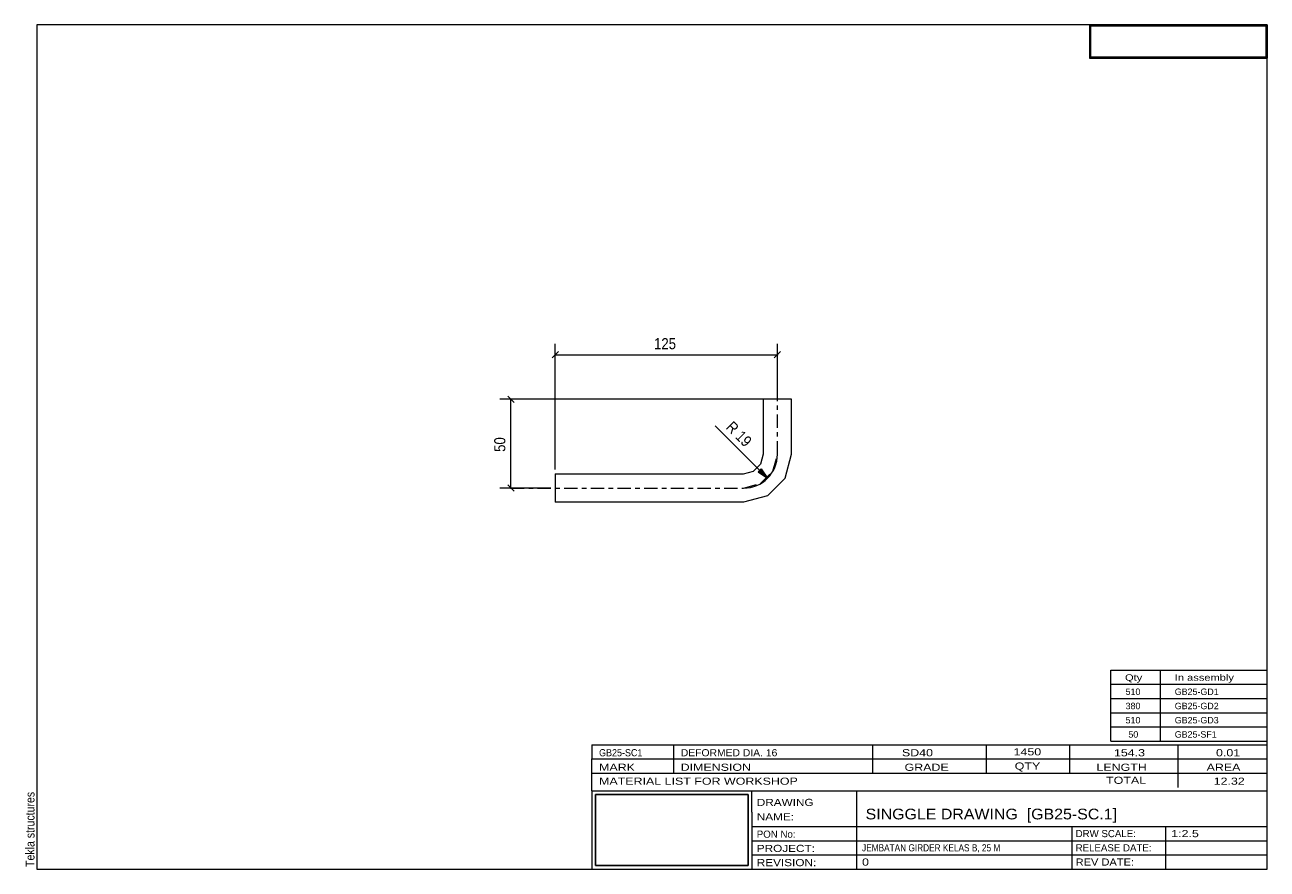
# Model space of a CAD drawing. Header units: millimetres. Extents: x 2 to 282, y 5 to 195.
import ezdxf

# ---------------------------------------------------------------- set-up
doc = ezdxf.new("R2010")
doc.units = ezdxf.units.MM
doc.linetypes.add('XKITLINE00', pattern=[0])
doc.linetypes.add('XKITLINE03', pattern=[6, 3, -1, 1, -1])
for name, color, linetype, lineweight in [('DrawingSheet', 5, 'Continuous', 0), ('OtherObjectType', 1, 'Continuous', 0), ('Part', 2, 'Continuous', 0), ('Z-DIMENSIONS', 1, 'Continuous', 0)]:
    doc.layers.add(name, color=color, linetype=linetype, lineweight=lineweight)
doc.styles.add('ARIAL', font='ARIAL.TTF')
doc.styles.add('ARIAL_NARROW', font='ARIALN.TTF')
picture_1 = doc.add_image_def('image1.jpg', size_in_pixel=(1304, 175))
picture_2 = doc.add_image_def('image2.jpg', size_in_pixel=(188, 71))

# ---------------------------------------------------------------- blocks, each defined once
blk = doc.blocks.new('*A1')
at = {"layer": 'Part', "linetype": 'XKITLINE03', "lineweight": 0}
for p, q in [((171.75, 98.35), (171.75, 120.75)), ((170.73, 94.55), (171.75, 98.35)), ((167.95, 91.77), (170.73, 94.55)), ((111.75, 90.75), (164.15, 90.75)), ((164.15, 90.75), (167.95, 91.77))]:
    blk.add_line(p, q, dxfattribs=at)
at = {"layer": 'Part', "linetype": 'XKITLINE00', "lineweight": 0}
for p, q in [((168.55, 110.75), (168.55, 98.35)), ((174.95, 110.75), (168.55, 110.75)), ((174.95, 98.35), (174.95, 110.75)), ((168.55, 98.35), (167.96, 96.15)), ((173.5, 92.95), (174.95, 98.35)), ((166.35, 94.54), (167.96, 96.15)), ((121.75, 93.95), (164.15, 93.95)), ((121.75, 93.95), (121.75, 87.55)), ((164.15, 93.95), (166.35, 94.54)), ((169.55, 89), (173.5, 92.95)), ((164.15, 87.55), (121.75, 87.55)), ((169.55, 89), (164.15, 87.55))]:
    blk.add_line(p, q, dxfattribs=at)
blk = doc.blocks.new('*A2')
at = {"layer": 'DrawingSheet', "linetype": 'XKITLINE00', "lineweight": 0}
for p, q in [((282, 195), (5, 195)), ((5, 195), (5, 5)), ((282, 5), (282, 195)), ((5, 5), (282, 5))]:
    blk.add_line(p, q, dxfattribs=at)
at = {"layer": 'DrawingSheet', "style": 'ARIAL', "width": 0.85}
blk.add_text('Tekla structures', height=2, rotation=90, dxfattribs=at).set_placement((4.5, 5.5))
blk = doc.blocks.new('*A3')
at = {"layer": 'OtherObjectType', "linetype": 'XKITLINE00', "lineweight": 0}
for p, q in [((242, 195), (282, 195)), ((242, 195), (242, 187.5)), ((282, 195), (282, 187.5)), ((242, 187.5), (282, 187.5))]:
    blk.add_line(p, q, dxfattribs=at)
image = blk.add_image(picture_1, insert=(242.25, 187.75), size_in_units=(39.5, 7))
blk = doc.blocks.new('*A4')
at = {"layer": 'OtherObjectType', "linetype": 'XKITLINE00', "lineweight": 0}
for p, q in [((246.8, 46.6), (246.8, 49.8)), ((246.8, 49.8), (282, 49.8)), ((258, 46.6), (258, 49.8)), ((282, 46.6), (282, 49.8)), ((246.8, 46.6), (282, 46.6)), ((246.8, 43.4), (246.8, 46.6)), ((258, 43.4), (258, 46.6)), ((282, 43.4), (282, 46.6)), ((246.8, 43.4), (282, 43.4)), ((246.8, 40.2), (246.8, 43.4)), ((258, 40.2), (258, 43.4)), ((282, 40.2), (282, 43.4)), ((246.8, 40.2), (282, 40.2)), ((246.8, 37), (246.8, 40.2)), ((258, 37), (258, 40.2)), ((282, 37), (282, 40.2)), ((246.8, 37), (282, 37)), ((246.8, 33.8), (246.8, 37)), ((258, 33.8), (258, 37)), ((282, 33.8), (282, 37)), ((246.8, 33.8), (282, 33.8))]:
    blk.add_line(p, q, dxfattribs=at)
at = {"layer": 'OtherObjectType', "style": 'ARIAL_NARROW'}
for s, width, p in [('Qty', 1.513248, (250, 47.4)), ('In assembly', 1.513248, (261.2, 47.4)), ('510', 1.211571, (250.13, 44.2)), ('GB25-GD1', 1.211571, (261.2, 44.2)), ('380', 1.211571, (250.13, 41)), ('GB25-GD2', 1.211571, (261.2, 41)), ('510', 1.211571, (250.13, 37.8)), ('GB25-GD3', 1.211571, (261.2, 37.8)), ('50', 1.211571, (250.76, 34.6)), ('GB25-SF1', 1.211571, (261.2, 34.6))]:
    blk.add_text(s, height=1.44, dxfattribs=dict(at, width=width)).set_placement(p)
blk = doc.blocks.new('*A5')
at = {"layer": 'OtherObjectType', "linetype": 'XKITLINE00', "lineweight": 0}
for p, q in [((130, 33), (282, 33)), ((130, 33), (130, 29.8)), ((130, 33), (282, 33)), ((148.4, 29.8), (148.4, 33)), ((193.2, 29.8), (193.2, 33)), ((218.8, 29.8), (218.8, 33)), ((237.6, 29.8), (237.6, 33)), ((262, 29.8), (262, 33)), ((282, 29.8), (282, 33)), ((130, 29.8), (282, 29.8)), ((130, 29.8), (282, 29.8)), ((130, 26.6), (130, 29.8)), ((148.4, 26.6), (148.4, 29.8)), ((193.2, 26.6), (193.2, 29.8)), ((218.8, 26.6), (218.8, 29.8)), ((237.6, 26.6), (237.6, 29.8)), ((262, 26.6), (262, 29.8)), ((282, 26.6), (282, 29.8)), ((130, 26.6), (282, 26.6)), ((130, 22.6), (130, 26.6)), ((262, 23.4), (262, 26.6)), ((282, 22.6), (282, 26.6)), ((130, 22.6), (130, 5)), ((130, 22.6), (282, 22.6)), ((166, 17.8), (166, 22.6)), ((189.6, 14.6), (189.6, 22.6)), ((282, 17.8), (282, 22.6)), ((166, 17.8), (166, 5)), ((282, 14.6), (282, 17.8)), ((166, 14.6), (282, 14.6)), ((189.6, 5), (189.6, 14.6)), ((238.13, 11.4), (238.13, 14.6)), ((259.2, 5), (259.2, 14.6)), ((282, 11.4), (282, 14.6)), ((166, 11.4), (282, 11.4)), ((238.13, 5), (238.13, 11.4)), ((282, 8.2), (282, 11.4)), ((166, 8.2), (282, 8.2)), ((282, 5), (282, 8.2)), ((130, 5), (282, 5)), ((160, 5), (282, 5))]:
    blk.add_line(p, q, dxfattribs=at)
at = {"layer": 'OtherObjectType', "style": 'ARIAL_NARROW'}
for s, height, width, p in [('GB25-SC1', 1.6, 1.100501, (131.6, 30.4)), ('DEFORMED DIA. 16', 1.6, 1.270501, (150, 30.4)), ('SD40', 1.6, 1.525501, (199.78, 30.4)), ('1450', 1.6, 1.525501, (224.91, 30.6)), ('154.3', 1.6, 1.525501, (247.51, 30.4)), ('0.01', 1.6, 1.525501, (270.48, 30.4)), ('MARK', 1.6, 1.525501, (131.6, 27.13)), ('DIMENSION', 1.6, 1.525501, (149.97, 27.13)), ('GRADE', 1.6, 1.525501, (200.37, 27.13)), ('QTY', 1.6, 1.525501, (225.17, 27.4)), ('LENGTH', 1.6, 1.525501, (243.57, 27.13)), ('AREA', 1.6, 1.525501, (268.37, 27.13)), ('MATERIAL LIST FOR WORKSHOP', 1.6, 1.525501, (131.6, 24)), ('TOTAL', 1.6, 1.525501, (245.74, 24.2)), ('12.32', 1.6, 1.525501, (269.96, 24)), ('DRAWING', 1.6, 1.445, (167.1, 19.22)), ('NAME:', 1.6, 1.445, (167.1, 15.98)), ('SINGGLE DRAWING  [GB25-SC.1]', 2.4, 1.304651, (191.6, 16.2)), ('PON No:', 1.6, 1.19, (167.1, 12.07)), ('DRW SCALE:', 1.6, 1.19, (238.88, 12.2)), ('1:2.5', 1.6, 1.525501, (260.4, 12.2)), ('PROJECT:', 1.6, 1.445, (167.1, 8.87)), ('JEMBATAN GIRDER KELAS B, 25 M', 1.6, 1.015501, (190.8, 9)), ('RELEASE DATE:', 1.6, 1.19, (238.88, 9)), ('REVISION:', 1.6, 1.445, (167.1, 5.67)), ('0', 1.6, 1.525501, (190.8, 5.8)), ('REV DATE:', 1.6, 1.36, (238.88, 5.8))]:
    blk.add_text(s, height=height, dxfattribs=dict(at, width=width)).set_placement(p)
image = blk.add_image(picture_2, insert=(130.8, 5.8), size_in_units=(34.4, 16))
blk = doc.blocks.new('*A6')
at = {"layer": 'Z-DIMENSIONS'}
blk.add_hatch(color=256, dxfattribs=at).paths.add_polyline_path([(168.11, 95.1), (169.52, 92.98), (167.4, 94.39)], flags=17)
at = {"layer": 'Z-DIMENSIONS', "linetype": 'XKITLINE00', "lineweight": 0}
for p, q in [((169.52, 92.98), (157.7, 104.8)), ((167.4, 94.39), (168.11, 95.1)), ((168.11, 95.1), (169.52, 92.98)), ((167.4, 94.39), (169.52, 92.98))]:
    blk.add_line(p, q, dxfattribs=at)
blk.add_arc((164.15, 98.35), 7.6, 270.0001, 0.0001, dxfattribs=at)
at = {"layer": 'Z-DIMENSIONS', "style": 'ARIAL', "width": 0.85}
blk.add_text('R 19', height=2.5, rotation=-45.0001, dxfattribs=at).set_placement((160.01, 104.26))
blk = doc.blocks.new('*A7')
at = {"layer": 'Z-DIMENSIONS', "linetype": 'XKITLINE00', "lineweight": 0}
for p, q in [((170.75, 110.75), (109.25, 110.75)), ((111.04, 111.46), (112.46, 110.04)), ((111.75, 90.75), (111.75, 110.75)), ((120.75, 90.75), (109.25, 90.75)), ((111.04, 91.46), (112.46, 90.04))]:
    blk.add_line(p, q, dxfattribs=at)
at = {"layer": 'Z-DIMENSIONS'}
for p in [(111.75, 110.75), (111.75, 90.75)]:
    blk.add_point(p, dxfattribs=at)
at = {"layer": 'Z-DIMENSIONS', "style": 'ARIAL', "width": 0.85}
blk.add_text('50', height=2.5, rotation=90.0002, dxfattribs=at).set_placement((110.5, 98.9))
blk = doc.blocks.new('*A8')
at = {"layer": 'Z-DIMENSIONS', "linetype": 'XKITLINE00', "lineweight": 0}
for p, q in [((121.75, 94.95), (121.75, 123.25)), ((171.75, 110.55), (171.75, 123.25)), ((122.46, 121.46), (121.04, 120.04)), ((121.75, 120.75), (171.75, 120.75)), ((172.46, 121.46), (171.04, 120.04))]:
    blk.add_line(p, q, dxfattribs=at)
at = {"layer": 'Z-DIMENSIONS'}
for p in [(121.75, 120.75), (171.75, 120.75)]:
    blk.add_point(p, dxfattribs=at)
at = {"layer": 'Z-DIMENSIONS', "style": 'ARIAL', "width": 0.85}
blk.add_text('125', height=2.5, dxfattribs=at).set_placement((143.97, 122))

msp = doc.modelspace()

# ---------------------------------------------------------------- block references
at = {"lineweight": 0}
for name in ['*A2', '*A3', '*A8', '*A1', '*A7', '*A6', '*A4', '*A5']:
    msp.add_blockref(name, (0, 0), dxfattribs=at)

doc.saveas('drawing.dxf')
